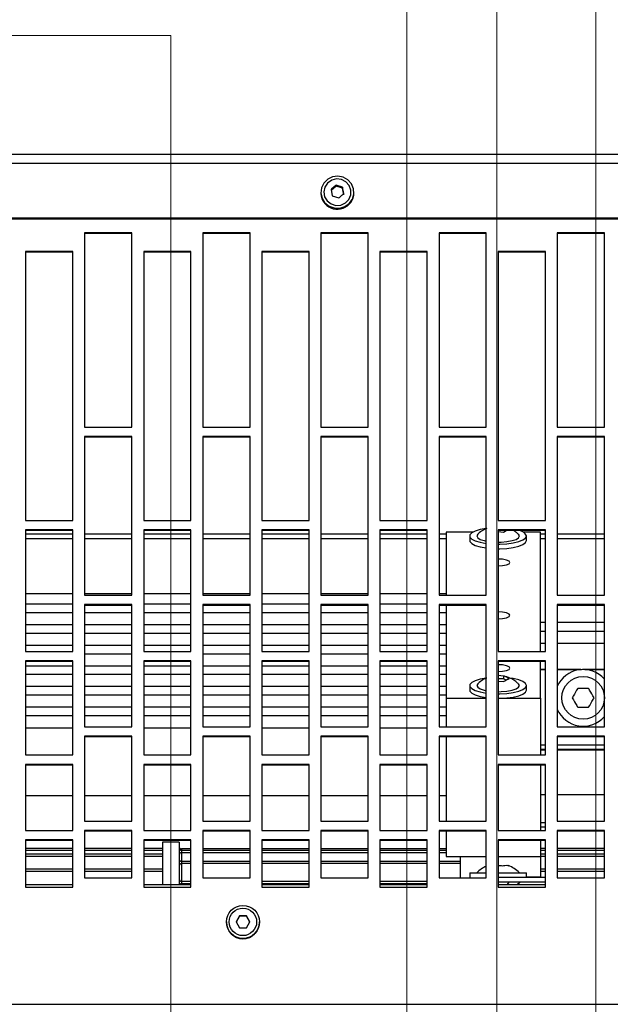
# Model space of a CAD drawing. Header units: millimetres. Extents: x -37728 to 44100, y 631619 to 691915.
# Tile 248 of 256: x 23898 to 24023, y 656957 to 657165. Entities that reach past the tile are written whole.
import ezdxf
from ezdxf import colors
from ezdxf.entities.mleader import LeaderData, LeaderLine
from ezdxf.math import Vec2, Vec3

# ---------------------------------------------------------------- set-up
doc = ezdxf.new("R2010")
doc.units = ezdxf.units.MM
for name, color, linetype in [('_XREF', 7, 'Continuous'), ('Sonniger opisy', 255, 'Continuous'), ('Średnice', 7, 'Continuous')]:
    doc.layers.add(name, color=color, linetype=linetype)
doc.layers.add('I-FURN', color=252, linetype='Continuous', lineweight=5)
doc.layers.add('M-EQPM', color=252, linetype='Continuous', lineweight=5)
doc.styles.add('TABELKA', font='tahoma.ttf', dxfattribs={"width": 0.8})

# ---------------------------------------------------------------- blocks, each defined once
blk = doc.blocks.new('G200E poziom')
at = {"color": 7, "linetype": 'Continuous'}
for p, q in [((24033.737, 12703.151), (23833.537, 12703.151)), ((23859.687, 12701.415), (23859.687, 12701.411)), ((23859.965, 12701.533), (23859.892, 12701.408)), ((23859.892, 12701.412), (23859.965, 12701.287)), ((23859.892, 12701.408), (23859.965, 12701.283)), ((23860.181, 12701.408), (23860.109, 12701.533)), ((23860.109, 12701.287), (23860.181, 12701.412)), ((23860.109, 12701.283), (23860.181, 12701.408)), ((23860.387, 12701.411), (23860.387, 12701.415)), ((23859.965, 12701.283), (23859.965, 12701.287)), ((23859.965, 12701.287), (23860.109, 12701.287)), ((23860.109, 12701.283), (23860.109, 12701.287)), ((23854.637, 12700.676), (23853.637, 12700.676)), ((23853.637, 12700.676), (23853.637, 12699.676)), ((23854.637, 12700.621), (23853.637, 12700.621)), ((23853.637, 12700.571), (23854.637, 12700.571)), ((23854.233, 12700.621), (23854.175, 12700.571)), ((23854.435, 12700.621), (23854.406, 12700.571)), ((23854.637, 12699.676), (23854.637, 12700.676)), ((23857.137, 12700.676), (23856.137, 12700.676)), ((23856.137, 12700.676), (23856.137, 12699.676)), ((23857.137, 12700.621), (23856.137, 12700.621)), ((23856.137, 12700.553), (23857.137, 12700.553)), ((23857.137, 12699.676), (23857.137, 12700.676)), ((23859.637, 12700.676), (23858.637, 12700.676)), ((23858.637, 12700.676), (23858.637, 12699.676)), ((23859.637, 12700.621), (23858.637, 12700.621)), ((23858.637, 12700.553), (23859.637, 12700.553)), ((23859.637, 12699.676), (23859.637, 12700.676)), ((23862.137, 12700.676), (23861.137, 12700.676)), ((23861.137, 12700.676), (23861.137, 12699.676)), ((23862.137, 12700.621), (23861.137, 12700.621)), ((23861.137, 12700.553), (23861.337, 12700.553)), ((23861.337, 12700.553), (23861.337, 12700.603)), ((23861.387, 12699.721), (23861.387, 12700.621)), ((23861.737, 12699.721), (23861.737, 12700.621)), ((23862.137, 12699.676), (23862.137, 12700.676)), ((23864.637, 12700.676), (23863.637, 12700.676)), ((23863.637, 12700.676), (23863.637, 12699.676)), ((23864.637, 12700.621), (23863.637, 12700.621)), ((23864.637, 12699.676), (23864.637, 12700.676)), ((23852.387, 12700.476), (23852.387, 12699.476)), ((23853.387, 12700.476), (23852.387, 12700.476)), ((23853.387, 12699.476), (23853.387, 12700.476)), ((23853.637, 12700.471), (23854.637, 12700.471)), ((23853.737, 12700.465), (23853.737, 12700.471)), ((23853.737, 12700.03), (23853.737, 12700.465)), ((23854.037, 12700.471), (23854.037, 12700.371)), ((23854.408, 12700.371), (23854.037, 12700.371)), ((23854.637, 12700.371), (23854.408, 12700.371)), ((23854.887, 12700.476), (23854.887, 12699.476)), ((23855.887, 12700.476), (23854.887, 12700.476)), ((23855.237, 12700.371), (23854.887, 12700.371)), ((23855.237, 12700.371), (23855.237, 12700.471)), ((23855.437, 12700.03), (23855.437, 12700.465)), ((23855.887, 12699.476), (23855.887, 12700.476)), ((23857.387, 12700.476), (23857.387, 12699.476)), ((23858.387, 12700.476), (23857.387, 12700.476)), ((23858.387, 12699.476), (23858.387, 12700.476)), ((23859.887, 12700.476), (23859.887, 12699.476)), ((23860.887, 12700.476), (23859.887, 12700.476)), ((23860.887, 12699.476), (23860.887, 12700.476)), ((23862.387, 12700.476), (23862.387, 12699.476)), ((23863.387, 12700.476), (23862.387, 12700.476)), ((23863.387, 12699.476), (23863.387, 12700.476)), ((23852.387, 12700.295), (23853.387, 12700.295)), ((23853.637, 12700.295), (23853.737, 12700.295)), ((23854.408, 12700.224), (23854.434, 12700.216)), ((23855.437, 12700.129), (23855.887, 12700.129)), ((23856.137, 12700.129), (23857.137, 12700.129)), ((23857.387, 12700.129), (23858.387, 12700.129)), ((23858.637, 12700.129), (23859.637, 12700.129)), ((23859.887, 12700.129), (23860.887, 12700.129)), ((23861.137, 12700.129), (23861.337, 12700.129)), ((23861.737, 12700.295), (23862.137, 12700.295)), ((23862.387, 12700.295), (23863.387, 12700.295)), ((23863.637, 12700.295), (23864.637, 12700.295)), ((23852.387, 12699.977), (23853.387, 12699.977)), ((23853.637, 12699.977), (23853.737, 12699.977)), ((23854.637, 12700.03), (23853.737, 12700.03)), ((23853.737, 12699.69), (23853.737, 12700.03)), ((23855.737, 12700.03), (23854.887, 12700.03)), ((23855.737, 12699.49), (23855.737, 12700.03)), ((23861.737, 12699.977), (23862.137, 12699.977)), ((23862.387, 12699.977), (23863.387, 12699.977)), ((23863.637, 12699.977), (23864.637, 12699.977)), ((23852.387, 12699.857), (23853.387, 12699.857)), ((23853.637, 12699.857), (23853.737, 12699.857)), ((23855.737, 12699.899), (23855.887, 12699.899)), ((23855.737, 12699.868), (23855.887, 12699.868)), ((23856.137, 12699.899), (23857.137, 12699.899)), ((23856.137, 12699.868), (23857.137, 12699.868)), ((23857.387, 12699.899), (23858.387, 12699.899)), ((23857.387, 12699.868), (23858.387, 12699.868)), ((23858.637, 12699.899), (23859.637, 12699.899)), ((23858.637, 12699.868), (23859.637, 12699.868)), ((23859.887, 12699.899), (23860.887, 12699.899)), ((23859.887, 12699.868), (23860.887, 12699.868)), ((23861.137, 12699.899), (23861.337, 12699.899)), ((23861.137, 12699.868), (23861.337, 12699.868)), ((23861.387, 12699.721), (23861.737, 12699.721)), ((23861.737, 12699.857), (23862.137, 12699.857)), ((23862.387, 12699.857), (23863.387, 12699.857)), ((23863.637, 12699.857), (23864.637, 12699.857)), ((23852.387, 12699.49), (23853.387, 12699.49)), ((23853.637, 12699.69), (23854.637, 12699.69)), ((23853.637, 12699.676), (23854.637, 12699.676)), ((23854.887, 12699.49), (23855.887, 12699.49)), ((23856.137, 12699.69), (23857.137, 12699.69)), ((23856.137, 12699.676), (23857.137, 12699.676)), ((23857.387, 12699.49), (23858.387, 12699.49)), ((23858.637, 12699.69), (23859.637, 12699.69)), ((23858.637, 12699.676), (23859.637, 12699.676)), ((23859.887, 12699.49), (23860.887, 12699.49)), ((23861.137, 12699.69), (23862.137, 12699.69)), ((23861.137, 12699.676), (23862.137, 12699.676)), ((23862.387, 12699.49), (23863.387, 12699.49)), ((23863.637, 12699.69), (23864.637, 12699.69)), ((23863.637, 12699.676), (23864.637, 12699.676)), ((23852.387, 12699.476), (23853.387, 12699.476)), ((23854.637, 12699.476), (23853.637, 12699.476)), ((23853.637, 12699.476), (23853.637, 12698.078)), ((23853.737, 12699.401), (23853.637, 12699.401)), ((23853.737, 12699.305), (23853.637, 12699.305)), ((23853.737, 12698.093), (23853.737, 12699.476)), ((23854.637, 12698.078), (23854.637, 12699.476)), ((23854.887, 12699.476), (23855.887, 12699.476)), ((23857.137, 12699.476), (23856.137, 12699.476)), ((23856.137, 12699.476), (23856.137, 12698.078)), ((23857.137, 12698.078), (23857.137, 12699.476)), ((23857.387, 12699.476), (23858.387, 12699.476)), ((23859.637, 12699.476), (23858.637, 12699.476)), ((23858.637, 12699.476), (23858.637, 12698.078)), ((23859.637, 12698.078), (23859.637, 12699.476)), ((23859.887, 12699.476), (23860.887, 12699.476)), ((23862.137, 12699.476), (23861.137, 12699.476)), ((23861.137, 12699.476), (23861.137, 12698.078)), ((23862.137, 12698.078), (23862.137, 12699.476)), ((23862.387, 12699.476), (23863.387, 12699.476)), ((23864.637, 12699.476), (23863.637, 12699.476)), ((23863.637, 12699.476), (23863.637, 12698.078)), ((23864.637, 12698.078), (23864.637, 12699.476)), ((23852.387, 12699.276), (23852.387, 12697.481)), ((23853.387, 12699.276), (23852.387, 12699.276)), ((23853.387, 12697.481), (23853.387, 12699.276)), ((23854.887, 12699.276), (23854.887, 12697.481)), ((23855.887, 12699.276), (23854.887, 12699.276)), ((23855.737, 12697.495), (23855.737, 12699.276)), ((23855.887, 12697.481), (23855.887, 12699.276)), ((23857.387, 12699.276), (23857.387, 12697.481)), ((23858.387, 12699.276), (23857.387, 12699.276)), ((23858.387, 12697.481), (23858.387, 12699.276)), ((23859.887, 12699.276), (23859.887, 12697.481)), ((23860.887, 12699.276), (23859.887, 12699.276)), ((23860.887, 12697.481), (23860.887, 12699.276)), ((23862.387, 12699.276), (23862.387, 12697.481)), ((23863.387, 12699.276), (23862.387, 12699.276)), ((23863.387, 12697.481), (23863.387, 12699.276)), ((23852.387, 12698.725), (23853.387, 12698.725)), ((23853.637, 12698.725), (23853.737, 12698.725)), ((23855.887, 12698.74), (23855.737, 12698.74)), ((23857.137, 12698.74), (23856.137, 12698.74)), ((23858.387, 12698.74), (23857.387, 12698.74)), ((23859.637, 12698.74), (23858.637, 12698.74)), ((23860.887, 12698.74), (23859.887, 12698.74)), ((23862.137, 12698.74), (23861.137, 12698.74)), ((23863.387, 12698.74), (23862.387, 12698.74)), ((23864.637, 12698.74), (23863.637, 12698.74)), ((23853.637, 12698.093), (23854.637, 12698.093)), ((23853.637, 12698.078), (23854.637, 12698.078)), ((23856.137, 12698.093), (23857.137, 12698.093)), ((23856.137, 12698.078), (23857.137, 12698.078)), ((23858.637, 12698.093), (23859.637, 12698.093)), ((23858.637, 12698.078), (23859.637, 12698.078)), ((23861.137, 12698.093), (23862.137, 12698.093)), ((23861.137, 12698.078), (23862.137, 12698.078)), ((23863.637, 12698.093), (23864.637, 12698.093)), ((23863.637, 12698.078), (23864.637, 12698.078)), ((23854.637, 12697.879), (23853.637, 12697.879)), ((23853.637, 12697.879), (23853.637, 12695.89)), ((23853.737, 12696.681), (23853.737, 12697.879)), ((23854.637, 12695.89), (23854.637, 12697.879)), ((23857.137, 12697.879), (23856.137, 12697.879)), ((23856.137, 12697.879), (23856.137, 12695.89)), ((23857.137, 12695.89), (23857.137, 12697.879)), ((23859.637, 12697.879), (23858.637, 12697.879)), ((23858.637, 12697.879), (23858.637, 12695.89)), ((23859.637, 12695.89), (23859.637, 12697.879)), ((23862.137, 12697.879), (23861.137, 12697.879)), ((23861.137, 12697.879), (23861.137, 12695.89)), ((23862.137, 12695.89), (23862.137, 12697.879)), ((23864.637, 12697.879), (23863.637, 12697.879)), ((23863.637, 12697.879), (23863.637, 12695.89)), ((23864.637, 12695.89), (23864.637, 12697.879)), ((23852.387, 12697.671), (23853.387, 12697.671)), ((23853.637, 12697.671), (23853.737, 12697.671)), ((23852.387, 12697.495), (23853.387, 12697.495)), ((23852.387, 12697.481), (23853.387, 12697.481)), ((23854.887, 12697.495), (23855.887, 12697.495)), ((23854.887, 12697.481), (23855.887, 12697.481)), ((23857.387, 12697.495), (23858.387, 12697.495)), ((23857.387, 12697.481), (23858.387, 12697.481)), ((23859.887, 12697.495), (23860.887, 12697.495)), ((23859.887, 12697.481), (23860.887, 12697.481)), ((23862.387, 12697.495), (23863.387, 12697.495)), ((23862.387, 12697.481), (23863.387, 12697.481)), ((23852.387, 12697.282), (23852.387, 12694.7)), ((23853.387, 12697.282), (23852.387, 12697.282)), ((23853.387, 12694.7), (23853.387, 12697.282)), ((23854.887, 12697.282), (23854.887, 12694.7)), ((23855.887, 12697.282), (23854.887, 12697.282)), ((23855.737, 12696.681), (23855.737, 12697.282)), ((23855.887, 12694.7), (23855.887, 12697.282)), ((23857.137, 12697.304), (23856.137, 12697.304)), ((23857.387, 12697.282), (23857.387, 12694.7)), ((23858.387, 12697.282), (23857.387, 12697.282)), ((23858.387, 12694.7), (23858.387, 12697.282)), ((23859.637, 12697.304), (23858.637, 12697.304)), ((23859.887, 12697.282), (23859.887, 12694.7)), ((23860.887, 12697.282), (23859.887, 12697.282)), ((23860.887, 12694.7), (23860.887, 12697.282)), ((23862.137, 12697.304), (23861.137, 12697.304)), ((23862.387, 12697.282), (23862.387, 12694.7)), ((23863.387, 12697.282), (23862.387, 12697.282)), ((23863.387, 12694.7), (23863.387, 12697.282)), ((23864.637, 12697.304), (23863.637, 12697.304)), ((23855.887, 12697.043), (23855.737, 12697.043)), ((23857.137, 12697.043), (23856.137, 12697.043)), ((23858.387, 12697.043), (23857.387, 12697.043)), ((23859.637, 12697.043), (23858.637, 12697.043)), ((23860.887, 12697.043), (23859.887, 12697.043)), ((23862.137, 12697.043), (23861.137, 12697.043)), ((23863.387, 12697.043), (23862.387, 12697.043)), ((23864.637, 12697.043), (23863.637, 12697.043)), ((23855.737, 12696.869), (23855.887, 12696.869)), ((23856.137, 12696.869), (23857.137, 12696.869)), ((23857.387, 12696.869), (23858.387, 12696.869)), ((23858.637, 12696.869), (23859.637, 12696.869)), ((23859.887, 12696.869), (23860.887, 12696.869)), ((23861.137, 12696.869), (23862.137, 12696.869)), ((23862.387, 12696.869), (23863.387, 12696.869)), ((23863.637, 12696.869), (23864.637, 12696.869)), ((23854.637, 12696.681), (23853.737, 12696.681)), ((23853.737, 12696.681), (23853.737, 12695.905)), ((23855.737, 12696.681), (23854.887, 12696.681)), ((23855.737, 12694.715), (23855.737, 12696.681)), ((23855.887, 12696.608), (23855.737, 12696.608)), ((23857.137, 12696.608), (23856.137, 12696.608)), ((23858.387, 12696.608), (23857.387, 12696.608)), ((23859.637, 12696.608), (23858.637, 12696.608)), ((23860.887, 12696.608), (23859.887, 12696.608)), ((23862.137, 12696.608), (23861.137, 12696.608)), ((23863.387, 12696.608), (23862.387, 12696.608)), ((23864.637, 12696.608), (23863.637, 12696.608)), ((23854.037, 12696.507), (23854.037, 12696.411)), ((23855.237, 12696.411), (23855.237, 12696.507)), ((23855.737, 12696.434), (23855.887, 12696.434)), ((23856.137, 12696.434), (23857.137, 12696.434)), ((23857.387, 12696.434), (23858.387, 12696.434)), ((23858.637, 12696.434), (23859.637, 12696.434)), ((23859.887, 12696.434), (23860.887, 12696.434)), ((23861.137, 12696.434), (23862.137, 12696.434)), ((23862.387, 12696.434), (23863.387, 12696.434)), ((23863.637, 12696.434), (23864.637, 12696.434)), ((23854.465, 12696.295), (23854.521, 12696.267)), ((23854.637, 12696.316), (23854.521, 12696.328)), ((23854.521, 12696.267), (23854.637, 12696.267)), ((23854.521, 12696.212), (23854.521, 12696.267)), ((23854.521, 12696.212), (23854.637, 12696.2)), ((23855.887, 12696.173), (23855.737, 12696.173)), ((23857.137, 12696.173), (23856.137, 12696.173)), ((23858.387, 12696.173), (23857.387, 12696.173)), ((23859.637, 12696.173), (23858.637, 12696.173)), ((23860.887, 12696.173), (23859.887, 12696.173)), ((23862.137, 12696.173), (23861.137, 12696.173)), ((23863.387, 12696.173), (23862.387, 12696.173)), ((23864.637, 12696.173), (23863.637, 12696.173)), ((23852.794, 12696.073), (23852.387, 12696.073)), ((23852.801, 12696.072), (23852.387, 12696.072)), ((23853.387, 12696.072), (23852.873, 12696.072)), ((23853.387, 12696.073), (23852.88, 12696.073)), ((23853.737, 12696.073), (23853.637, 12696.073)), ((23853.737, 12696.072), (23853.637, 12696.072)), ((23855.737, 12695.999), (23855.887, 12695.999)), ((23856.137, 12695.999), (23857.137, 12695.999)), ((23857.387, 12695.999), (23858.387, 12695.999)), ((23858.637, 12695.999), (23859.637, 12695.999)), ((23859.887, 12695.999), (23860.887, 12695.999)), ((23861.137, 12695.999), (23862.137, 12695.999)), ((23862.387, 12695.999), (23863.387, 12695.999)), ((23863.637, 12695.999), (23864.637, 12695.999)), ((23853.637, 12695.905), (23854.637, 12695.905)), ((23853.637, 12695.89), (23854.637, 12695.89)), ((23856.137, 12695.905), (23857.137, 12695.905)), ((23856.137, 12695.89), (23857.137, 12695.89)), ((23858.637, 12695.905), (23859.637, 12695.905)), ((23858.637, 12695.89), (23859.637, 12695.89)), ((23861.137, 12695.905), (23862.137, 12695.905)), ((23861.137, 12695.89), (23862.137, 12695.89)), ((23863.637, 12695.905), (23864.637, 12695.905)), ((23863.637, 12695.89), (23864.637, 12695.89)), ((23854.637, 12695.692), (23853.637, 12695.692)), ((23853.637, 12695.692), (23853.637, 12693.118)), ((23853.737, 12695.692), (23853.737, 12693.17)), ((23854.637, 12693.118), (23854.637, 12695.692)), ((23855.887, 12695.737), (23855.737, 12695.737)), ((23855.737, 12695.563), (23855.887, 12695.563)), ((23857.137, 12695.692), (23856.137, 12695.692)), ((23856.137, 12695.692), (23856.137, 12693.118)), ((23856.137, 12695.563), (23857.137, 12695.563)), ((23857.137, 12693.118), (23857.137, 12695.692)), ((23858.387, 12695.737), (23857.387, 12695.737)), ((23857.387, 12695.563), (23858.387, 12695.563)), ((23859.637, 12695.692), (23858.637, 12695.692)), ((23858.637, 12695.692), (23858.637, 12693.118)), ((23858.637, 12695.563), (23859.637, 12695.563)), ((23859.637, 12693.118), (23859.637, 12695.692)), ((23860.887, 12695.737), (23859.887, 12695.737)), ((23859.887, 12695.563), (23860.887, 12695.563)), ((23862.137, 12695.692), (23861.137, 12695.692)), ((23861.137, 12695.692), (23861.137, 12693.118)), ((23861.137, 12695.563), (23862.137, 12695.563)), ((23862.137, 12693.118), (23862.137, 12695.692)), ((23863.387, 12695.737), (23862.387, 12695.737)), ((23862.387, 12695.563), (23863.387, 12695.563)), ((23864.637, 12695.692), (23863.637, 12695.692)), ((23863.637, 12695.692), (23863.637, 12693.118)), ((23863.637, 12695.563), (23864.637, 12695.563)), ((23864.637, 12693.118), (23864.637, 12695.692)), ((23852.387, 12695.271), (23853.387, 12695.271)), ((23853.637, 12695.271), (23853.737, 12695.271)), ((23855.887, 12695.302), (23855.737, 12695.302)), ((23855.737, 12695.128), (23855.887, 12695.128)), ((23857.137, 12695.302), (23856.137, 12695.302)), ((23856.137, 12695.128), (23857.137, 12695.128)), ((23858.387, 12695.302), (23857.387, 12695.302)), ((23857.387, 12695.128), (23858.387, 12695.128)), ((23859.637, 12695.302), (23858.637, 12695.302)), ((23858.637, 12695.128), (23859.637, 12695.128)), ((23860.887, 12695.302), (23859.887, 12695.302)), ((23859.887, 12695.128), (23860.887, 12695.128)), ((23862.137, 12695.302), (23861.137, 12695.302)), ((23861.137, 12695.128), (23862.137, 12695.128)), ((23863.387, 12695.302), (23862.387, 12695.302)), ((23862.387, 12695.128), (23863.387, 12695.128)), ((23864.637, 12695.302), (23863.637, 12695.302)), ((23863.637, 12695.128), (23864.637, 12695.128)), ((23852.387, 12694.715), (23853.387, 12694.715)), ((23852.387, 12694.7), (23853.387, 12694.7)), ((23854.887, 12694.715), (23855.887, 12694.715)), ((23854.887, 12694.7), (23855.887, 12694.7)), ((23855.887, 12694.867), (23855.737, 12694.867)), ((23857.137, 12694.867), (23856.137, 12694.867)), ((23858.387, 12694.867), (23857.387, 12694.867)), ((23857.387, 12694.715), (23858.387, 12694.715)), ((23857.387, 12694.7), (23858.387, 12694.7)), ((23859.637, 12694.867), (23858.637, 12694.867)), ((23860.887, 12694.867), (23859.887, 12694.867)), ((23859.887, 12694.715), (23860.887, 12694.715)), ((23859.887, 12694.7), (23860.887, 12694.7)), ((23862.137, 12694.867), (23861.137, 12694.867)), ((23863.387, 12694.867), (23862.387, 12694.867)), ((23862.387, 12694.715), (23863.387, 12694.715)), ((23862.387, 12694.7), (23863.387, 12694.7)), ((23864.637, 12694.867), (23863.637, 12694.867)), ((23852.387, 12694.502), (23852.387, 12691.147)), ((23853.387, 12694.502), (23852.387, 12694.502)), ((23853.387, 12691.147), (23853.387, 12694.502)), ((23854.887, 12694.502), (23854.887, 12691.147)), ((23855.887, 12694.502), (23854.887, 12694.502)), ((23855.737, 12693.17), (23855.737, 12694.502)), ((23855.887, 12691.147), (23855.887, 12694.502)), ((23856.137, 12694.693), (23857.137, 12694.693)), ((23857.387, 12694.502), (23857.387, 12691.147)), ((23858.387, 12694.502), (23857.387, 12694.502)), ((23858.387, 12691.147), (23858.387, 12694.502)), ((23858.637, 12694.693), (23859.637, 12694.693)), ((23859.887, 12694.502), (23859.887, 12691.147)), ((23860.887, 12694.502), (23859.887, 12694.502)), ((23860.887, 12691.147), (23860.887, 12694.502)), ((23861.137, 12694.693), (23862.137, 12694.693)), ((23862.387, 12694.502), (23862.387, 12691.147)), ((23863.387, 12694.502), (23862.387, 12694.502)), ((23863.387, 12691.147), (23863.387, 12694.502)), ((23863.637, 12694.693), (23864.637, 12694.693)), ((23855.887, 12694.461), (23855.737, 12694.461)), ((23857.137, 12694.461), (23856.137, 12694.461)), ((23858.387, 12694.461), (23857.387, 12694.461)), ((23859.637, 12694.461), (23858.637, 12694.461)), ((23860.887, 12694.461), (23859.887, 12694.461)), ((23862.137, 12694.461), (23861.137, 12694.461)), ((23863.387, 12694.461), (23862.387, 12694.461)), ((23864.637, 12694.461), (23863.637, 12694.461)), ((23854.037, 12693.344), (23854.037, 12693.248)), ((23855.237, 12693.248), (23855.237, 12693.344)), ((23853.637, 12693.132), (23854.637, 12693.132)), ((23853.637, 12693.118), (23854.637, 12693.118)), ((23853.737, 12693.17), (23854.101, 12693.17)), ((23854.521, 12693.165), (23854.465, 12693.132)), ((23854.637, 12693.153), (23854.521, 12693.165)), ((23855.173, 12693.17), (23855.737, 12693.17)), ((23856.137, 12693.132), (23857.137, 12693.132)), ((23856.137, 12693.118), (23857.137, 12693.118)), ((23858.637, 12693.132), (23859.637, 12693.132)), ((23858.637, 12693.118), (23859.637, 12693.118)), ((23861.137, 12693.132), (23862.137, 12693.132)), ((23861.137, 12693.118), (23862.137, 12693.118)), ((23863.637, 12693.132), (23864.637, 12693.132)), ((23863.637, 12693.118), (23864.637, 12693.118)), ((23853.637, 12692.921), (23853.637, 12687.228)), ((23854.637, 12692.921), (23853.637, 12692.921)), ((23854.637, 12687.228), (23854.637, 12692.921)), ((23856.137, 12692.921), (23856.137, 12687.228)), ((23857.137, 12692.921), (23856.137, 12692.921)), ((23857.137, 12687.228), (23857.137, 12692.921)), ((23858.637, 12692.921), (23858.637, 12687.228)), ((23859.637, 12692.921), (23858.637, 12692.921)), ((23859.637, 12687.228), (23859.637, 12692.921)), ((23861.137, 12692.921), (23861.137, 12687.228)), ((23862.137, 12692.921), (23861.137, 12692.921)), ((23862.137, 12687.228), (23862.137, 12692.921)), ((23863.637, 12692.921), (23863.637, 12687.228)), ((23864.637, 12692.921), (23863.637, 12692.921)), ((23864.637, 12687.228), (23864.637, 12692.921)), ((23852.387, 12691.161), (23853.387, 12691.161)), ((23854.887, 12691.161), (23855.887, 12691.161)), ((23857.387, 12691.161), (23858.387, 12691.161)), ((23859.887, 12691.161), (23860.887, 12691.161)), ((23862.387, 12691.161), (23863.387, 12691.161)), ((23852.387, 12691.147), (23853.387, 12691.147)), ((23852.387, 12690.95), (23852.387, 12686.837)), ((23853.387, 12690.95), (23852.387, 12690.95)), ((23853.387, 12686.837), (23853.387, 12690.95)), ((23854.887, 12691.147), (23855.887, 12691.147)), ((23854.887, 12690.95), (23854.887, 12686.837)), ((23855.887, 12690.95), (23854.887, 12690.95)), ((23855.887, 12686.837), (23855.887, 12690.95)), ((23857.387, 12691.147), (23858.387, 12691.147)), ((23857.387, 12690.95), (23857.387, 12686.837)), ((23858.387, 12690.95), (23857.387, 12690.95)), ((23858.387, 12686.837), (23858.387, 12690.95)), ((23859.887, 12691.147), (23860.887, 12691.147)), ((23859.887, 12690.95), (23859.887, 12686.837)), ((23860.887, 12690.95), (23859.887, 12690.95)), ((23860.887, 12686.837), (23860.887, 12690.95)), ((23862.387, 12691.147), (23863.387, 12691.147)), ((23862.387, 12690.95), (23862.387, 12686.837)), ((23863.387, 12690.95), (23862.387, 12690.95)), ((23863.387, 12686.837), (23863.387, 12690.95)), ((23853.637, 12687.242), (23854.637, 12687.242)), ((23853.637, 12687.228), (23854.637, 12687.228)), ((23856.137, 12687.242), (23857.137, 12687.242)), ((23856.137, 12687.228), (23857.137, 12687.228)), ((23858.637, 12687.242), (23859.637, 12687.242)), ((23858.637, 12687.228), (23859.637, 12687.228)), ((23861.137, 12687.242), (23862.137, 12687.242)), ((23861.137, 12687.228), (23862.137, 12687.228)), ((23863.637, 12687.242), (23864.637, 12687.242)), ((23863.637, 12687.228), (23864.637, 12687.228)), ((23852.387, 12686.852), (23853.387, 12686.852)), ((23852.387, 12686.837), (23853.387, 12686.837)), ((23854.887, 12686.852), (23855.887, 12686.852)), ((23854.887, 12686.837), (23855.887, 12686.837)), ((23857.387, 12686.852), (23858.387, 12686.852)), ((23857.387, 12686.837), (23858.387, 12686.837)), ((23859.887, 12686.852), (23860.887, 12686.852)), ((23859.887, 12686.837), (23860.887, 12686.837)), ((23862.387, 12686.852), (23863.387, 12686.852)), ((23862.387, 12686.837), (23863.387, 12686.837)), ((23833.537, 12686.551), (24033.737, 12686.551)), ((23833.537, 12686.527), (24033.737, 12686.527)), ((23857.687, 12685.996), (23857.687, 12685.977)), ((23857.9, 12686.03), (23857.928, 12685.893)), ((23857.9, 12686.008), (23857.928, 12685.871)), ((23858.146, 12686.054), (23858.009, 12686.099)), ((23858.173, 12685.917), (23858.146, 12686.054)), ((23858.387, 12685.977), (23858.387, 12685.996)), ((23857.928, 12685.871), (23857.928, 12685.893)), ((23857.928, 12685.893), (23858.064, 12685.848)), ((23857.928, 12685.871), (23858.064, 12685.825)), ((23858.064, 12685.848), (23858.173, 12685.939)), ((23858.064, 12685.825), (23858.064, 12685.848)), ((23833.537, 12685.371), (24033.737, 12685.371)), ((23833.537, 12685.181), (24033.737, 12685.181))]:
    blk.add_line(p, q, dxfattribs=at)
at = {"color": 8, "linetype": 'Continuous'}
for p, q in [((23856.137, 12700.603), (23857.137, 12700.603)), ((23858.637, 12700.603), (23859.637, 12700.603)), ((23861.137, 12700.603), (23861.337, 12700.603)), ((23861.337, 12700.603), (23861.337, 12700.621)), ((23861.337, 12700.178), (23861.337, 12700.553)), ((23852.387, 12700.345), (23853.387, 12700.345)), ((23853.637, 12700.345), (23853.737, 12700.345)), ((23853.737, 12700.465), (23854.037, 12700.465)), ((23861.737, 12700.345), (23862.137, 12700.345)), ((23862.387, 12700.345), (23863.387, 12700.345)), ((23863.637, 12700.345), (23864.637, 12700.345)), ((23855.437, 12700.178), (23855.887, 12700.178)), ((23856.137, 12700.178), (23857.137, 12700.178)), ((23857.387, 12700.178), (23858.387, 12700.178)), ((23858.637, 12700.178), (23859.637, 12700.178)), ((23859.887, 12700.178), (23860.887, 12700.178)), ((23861.137, 12700.178), (23861.337, 12700.178)), ((23861.337, 12700.129), (23861.337, 12700.178)), ((23861.337, 12699.946), (23861.337, 12700.129)), ((23852.387, 12700.025), (23853.387, 12700.025)), ((23852.387, 12699.903), (23853.387, 12699.903)), ((23853.637, 12700.025), (23853.737, 12700.025)), ((23853.637, 12699.903), (23853.737, 12699.903)), ((23855.737, 12699.946), (23855.887, 12699.946)), ((23856.137, 12699.946), (23857.137, 12699.946)), ((23857.387, 12699.946), (23858.387, 12699.946)), ((23858.637, 12699.946), (23859.637, 12699.946)), ((23859.887, 12699.946), (23860.887, 12699.946)), ((23861.137, 12699.946), (23861.337, 12699.946)), ((23861.337, 12699.899), (23861.337, 12699.946)), ((23861.737, 12700.025), (23862.137, 12700.025)), ((23861.737, 12699.903), (23862.137, 12699.903)), ((23862.387, 12700.025), (23863.387, 12700.025)), ((23862.387, 12699.903), (23863.387, 12699.903)), ((23863.637, 12700.025), (23864.637, 12700.025)), ((23863.637, 12699.903), (23864.637, 12699.903)), ((23861.337, 12699.868), (23861.337, 12699.899)), ((23852.387, 12697.779), (23853.387, 12697.779)), ((23852.387, 12697.764), (23853.387, 12697.764)), ((23853.637, 12697.779), (23853.737, 12697.779)), ((23853.637, 12697.764), (23853.737, 12697.764)), ((23852.387, 12696.073), (23852.785, 12696.073)), ((23852.888, 12696.073), (23853.387, 12696.073)), ((23853.637, 12696.073), (23853.737, 12696.073)), ((23852.387, 12695.521), (23853.387, 12695.521)), ((23853.637, 12695.521), (23853.737, 12695.521)), ((23852.387, 12695.08), (23853.387, 12695.08)), ((23853.637, 12695.08), (23853.737, 12695.08)), ((23852.387, 12693.306), (23853.387, 12693.306)), ((23853.637, 12693.306), (23853.737, 12693.306)), ((23855.737, 12693.306), (23855.887, 12693.306)), ((23856.137, 12693.306), (23857.137, 12693.306)), ((23857.387, 12693.306), (23858.387, 12693.306)), ((23858.637, 12693.306), (23859.637, 12693.306)), ((23859.887, 12693.306), (23860.887, 12693.306)), ((23861.137, 12693.306), (23862.137, 12693.306)), ((23862.387, 12693.306), (23863.387, 12693.306)), ((23863.637, 12693.306), (23864.637, 12693.306)), ((23852.387, 12693.212), (23853.387, 12693.212)), ((23853.637, 12693.212), (23853.737, 12693.212)), ((23855.737, 12693.212), (23855.887, 12693.212)), ((23856.137, 12693.212), (23857.137, 12693.212)), ((23857.387, 12693.212), (23858.387, 12693.212)), ((23858.637, 12693.212), (23859.637, 12693.212)), ((23859.887, 12693.212), (23860.887, 12693.212)), ((23861.137, 12693.212), (23862.137, 12693.212)), ((23862.387, 12693.212), (23863.387, 12693.212)), ((23863.637, 12693.212), (23864.637, 12693.212))]:
    blk.add_line(p, q, dxfattribs=at)
at = {"color": 7, "linetype": 'Continuous'}
for points in [[(23854.637, 12696.681), (23854.599, 12696.681), (23854.451, 12696.673), (23854.315, 12696.654), (23854.199, 12696.626), (23854.111, 12696.591), (23854.056, 12696.55), (23854.037, 12696.507)], [(23854.637, 12696.585), (23854.599, 12696.585), (23854.451, 12696.577), (23854.315, 12696.558), (23854.199, 12696.53), (23854.111, 12696.495), (23854.056, 12696.455), (23854.037, 12696.411)], [(23855.237, 12696.507), (23855.232, 12696.529), (23855.195, 12696.571), (23855.122, 12696.609), (23855.019, 12696.641), (23854.892, 12696.664), (23854.887, 12696.665)], [(23854.037, 12696.411), (23854.056, 12696.368), (23854.111, 12696.327), (23854.199, 12696.292), (23854.315, 12696.264), (23854.387, 12696.253)], [(23854.637, 12696.542), (23854.573, 12696.54), (23854.45, 12696.53), (23854.342, 12696.51), (23854.258, 12696.482), (23854.205, 12696.448), (23854.187, 12696.411)], [(23854.187, 12696.411), (23854.205, 12696.374), (23854.208, 12696.371)], [(23854.876, 12696.252), (23854.892, 12696.254), (23855.019, 12696.277), (23855.122, 12696.309), (23855.195, 12696.347), (23855.232, 12696.389), (23855.232, 12696.433), (23855.195, 12696.475), (23855.122, 12696.514), (23855.019, 12696.545), (23854.892, 12696.569), (23854.887, 12696.57)], [(23855.066, 12696.372), (23855.069, 12696.374), (23855.087, 12696.411), (23855.069, 12696.448), (23855.015, 12696.482), (23854.931, 12696.51), (23854.887, 12696.52)], [(23854.637, 12696.115), (23854.541, 12696.11), (23854.46, 12696.094), (23854.406, 12696.07), (23854.387, 12696.043), (23854.406, 12696.015), (23854.46, 12695.991), (23854.541, 12695.976), (23854.637, 12695.97), (23854.637, 12695.97)], [(23854.637, 12694.998), (23854.541, 12694.992), (23854.46, 12694.977), (23854.406, 12694.953), (23854.387, 12694.925), (23854.406, 12694.898), (23854.46, 12694.874), (23854.541, 12694.858), (23854.637, 12694.853), (23854.637, 12694.853)], [(23854.637, 12693.881), (23854.541, 12693.875), (23854.46, 12693.86), (23854.406, 12693.836), (23854.387, 12693.808), (23854.406, 12693.781), (23854.46, 12693.757), (23854.541, 12693.741), (23854.637, 12693.736), (23854.637, 12693.736)], [(23854.637, 12693.518), (23854.599, 12693.518), (23854.451, 12693.51), (23854.315, 12693.491), (23854.199, 12693.463), (23854.111, 12693.428), (23854.056, 12693.387), (23854.037, 12693.344)], [(23855.237, 12693.344), (23855.232, 12693.366), (23855.195, 12693.408), (23855.122, 12693.446), (23855.019, 12693.478), (23854.892, 12693.502), (23854.887, 12693.502)], [(23854.637, 12693.422), (23854.599, 12693.422), (23854.451, 12693.414), (23854.315, 12693.395), (23854.199, 12693.367), (23854.111, 12693.332), (23854.056, 12693.292), (23854.037, 12693.248)], [(23854.637, 12693.379), (23854.573, 12693.378), (23854.45, 12693.367), (23854.342, 12693.347), (23854.258, 12693.319), (23854.205, 12693.285), (23854.187, 12693.248)], [(23854.187, 12693.248), (23854.205, 12693.212), (23854.208, 12693.208)], [(23854.876, 12693.089), (23854.892, 12693.091), (23855.019, 12693.114), (23855.122, 12693.146), (23855.195, 12693.184), (23855.232, 12693.226), (23855.232, 12693.27), (23855.195, 12693.312), (23855.122, 12693.351), (23855.019, 12693.382), (23854.892, 12693.406), (23854.887, 12693.407)], [(23855.066, 12693.209), (23855.069, 12693.212), (23855.087, 12693.248), (23855.069, 12693.285), (23855.015, 12693.319), (23854.931, 12693.347), (23854.887, 12693.357)], [(23858.301, 12686.199), (23858.212, 12686.27), (23858.105, 12686.309), (23857.989, 12686.312), (23857.879, 12686.279), (23857.786, 12686.214), (23857.721, 12686.122), (23857.689, 12686.015), (23857.695, 12685.904), (23857.738, 12685.8), (23857.814, 12685.716), (23857.913, 12685.66), (23858.026, 12685.639), (23858.14, 12685.654), (23858.243, 12685.704), (23858.324, 12685.783), (23858.373, 12685.884), (23858.386, 12685.995), (23858.361, 12686.104), (23858.301, 12686.199)], [(23858.256, 12686.161), (23858.172, 12686.225), (23858.071, 12686.256), (23857.964, 12686.249), (23857.868, 12686.205), (23857.794, 12686.131), (23857.753, 12686.035), (23857.75, 12685.932), (23857.786, 12685.835), (23857.856, 12685.758), (23857.95, 12685.709), (23858.056, 12685.697), (23858.159, 12685.723), (23858.246, 12685.783), (23858.304, 12685.869), (23858.327, 12685.97), (23858.31, 12686.072), (23858.256, 12686.161)]]:
    blk.add_lwpolyline(points, dxfattribs=at)
for centre, radius in [((23860.036, 12701.411), 0.35), ((23860.037, 12701.411), 0.29), ((23852.837, 12696.671), 0.45)]:
    blk.add_circle(centre, radius, dxfattribs=at)
for centre, radius, start, end in [((23860.037, 12701.415), 0.35, 0.0524, 179.9476), ((23861.337, 12700.503), 0.05, 359.9954, 90.0008), ((23854.67, 12700.851), 0.681, 224.8374, 248.4843), ((23854.604, 12700.851), 0.681, 294.5426, 315.1626), ((23861.338, 12700.227), 0.0491, 268.9374, 358.9017), ((23861.337, 12700.079), 0.05, 0, 90), ((23861.339, 12699.994), 0.0478, 267.2426, 356.9544), ((23861.337, 12699.849), 0.05, 0, 90), ((23861.337, 12699.818), 0.05, 0, 90), ((23852.837, 12696.671), 0.6, 23.5565, 138.5904), ((23852.837, 12696.671), 0.6, 221.4096, 336.4435), ((23854.209, 12693.316), 0.185, 201.6221, 263.7565), ((23858.038, 12685.987), 0.351, 41.3443, 178.3257), ((23858.056, 12685.997), 0.331, 0.0742, 42.1107)]:
    blk.add_arc(centre, radius, start, end, dxfattribs=at)
at = {"color": 8, "linetype": 'Continuous'}
blk.add_arc((23861.337, 12700.653), 0.0501, 269.9731, 320.4974, dxfattribs=at)
at = {"color": 7, "linetype": 'Continuous'}
for points in [[(23860.109, 12701.533), (23860.085, 12701.532), (23860.037, 12701.532), (23859.989, 12701.532), (23859.965, 12701.533)], [(23859.965, 12701.283), (23859.989, 12701.283), (23860.037, 12701.283), (23860.085, 12701.283), (23860.109, 12701.283)]]:
    blk.add_open_spline(points, degree=3, dxfattribs=at)
for points, knots in [([(23854.549, 12700.224), (23854.51, 12700.216), (23854.463, 12700.206), (23854.417, 12700.221), (23854.408, 12700.224)], [0, 0, 0, 0, 0.813207, 1, 1, 1, 1]), ([(23854.637, 12700.218), (23854.621, 12700.217), (23854.592, 12700.214), (23854.563, 12700.22), (23854.549, 12700.224)], [0, 0, 0, 0, 0.51703, 1, 1, 1, 1]), ([(23852.721, 12696.871), (23852.69, 12696.817), (23852.651, 12696.749), (23852.613, 12696.684), (23852.606, 12696.671)], [0, 0, 0, 0, 0.813206, 1, 1, 1, 1]), ([(23852.952, 12696.871), (23852.914, 12696.871), (23852.837, 12696.871), (23852.76, 12696.871), (23852.721, 12696.871)], [0, 0, 0, 0, 0.500013, 1, 1, 1, 1]), ([(23853.068, 12696.671), (23853.036, 12696.726), (23852.997, 12696.793), (23852.959, 12696.859), (23852.952, 12696.871)], [0, 0, 0, 0, 0.813205, 1, 1, 1, 1]), ([(23852.606, 12696.671), (23852.637, 12696.617), (23852.676, 12696.549), (23852.714, 12696.484), (23852.721, 12696.471)], [0, 0, 0, 0, 0.813206, 1, 1, 1, 1]), ([(23852.952, 12696.471), (23852.984, 12696.526), (23853.023, 12696.593), (23853.061, 12696.659), (23853.068, 12696.671)], [0, 0, 0, 0, 0.813205, 1, 1, 1, 1]), ([(23852.721, 12696.471), (23852.76, 12696.471), (23852.837, 12696.471), (23852.914, 12696.471), (23852.952, 12696.471)], [0, 0, 0, 0, 0.499987, 1, 1, 1, 1]), ([(23854.213, 12696.37), (23854.229, 12696.355), (23854.27, 12696.317), (23854.345, 12696.272), (23854.427, 12696.235), (23854.48, 12696.222), (23854.502, 12696.216)], [0, 0, 0, 0, 0.194939, 0.504138, 0.79169, 1, 1, 1, 1]), ([(23854.887, 12696.257), (23854.904, 12696.264), (23854.957, 12696.286), (23855.017, 12696.326), (23855.054, 12696.363), (23855.063, 12696.372)], [0, 0, 0, 0, 0.257289, 0.81786, 1, 1, 1, 1]), ([(23854.521, 12696.328), (23854.49, 12696.305), (23854.451, 12696.276), (23854.413, 12696.271), (23854.406, 12696.27)], [0, 0, 0, 0, 0.813204, 1, 1, 1, 1]), ([(23854.406, 12696.27), (23854.437, 12696.247), (23854.476, 12696.218), (23854.514, 12696.213), (23854.521, 12696.212)], [0, 0, 0, 0, 0.813209, 1, 1, 1, 1]), ([(23854.213, 12693.207), (23854.229, 12693.192), (23854.259, 12693.163), (23854.295, 12693.143), (23854.312, 12693.132)], [0, 0, 0, 0, 0.518516, 1, 1, 1, 1]), ([(23854.875, 12693.089), (23854.896, 12693.098), (23854.953, 12693.121), (23855.017, 12693.163), (23855.054, 12693.2), (23855.063, 12693.209)], [0, 0, 0, 0, 0.299199, 0.82814, 1, 1, 1, 1]), ([(23858.009, 12686.099), (23857.991, 12686.084), (23857.955, 12686.052), (23857.918, 12686.023), (23857.9, 12686.008)], [0, 0, 0, 0, 0.500001, 1, 1, 1, 1]), ([(23858.064, 12685.825), (23858.082, 12685.84), (23858.119, 12685.869), (23858.155, 12685.901), (23858.173, 12685.917)], [0, 0, 0, 0, 0.499997, 1, 1, 1, 1])]:
    blk.add_open_spline(points, degree=3, knots=knots, dxfattribs=at)
blk = doc.blocks.new('A$Cb58f729f')
at = {"layer": 'Sonniger opisy', "color": 0, "transparency": 33554687}
blk.add_blockref('G200E poziom', (-24049.891, -12688.774), dxfattribs=at)
blk = doc.blocks.new('HVAC_Air-Curtains_Tecnosystemi_Air-For3-Wall - 1000-V1-__-00_00 Przyziemie PB')
at = {"layer": 'M-EQPM', "color": 252}
for p, q in [((63966.353, 65720.239), (63966.353, 65677.353)), ((63964.253, 65720.043), (63964.253, 65677.353))]:
    blk.add_line(p, q, dxfattribs=at)
blk = doc.blocks.new('Wycieraczka wew1 - Wycieraczka wew 2-9214828-__-00_00 Przyziemie PB')
at = {"layer": 'I-FURN', "color": 252}
for p, q in [((75, -75), (75, -15)), ((75, -15), (75, -75)), ((-70, -20), (70, -20)), ((70, -20), (70, -70))]:
    blk.add_line(p, q, dxfattribs=at)
blk = doc.blocks.new('A$C4e31ac75')
at = {"layer": 'I-FURN'}
blk.add_blockref('Wycieraczka wew1 - Wycieraczka wew 2-9214828-__-00_00 Przyziemie PB', (-597.95, 208.073), dxfattribs=at)
at = {"layer": 'M-EQPM'}
blk.add_blockref('HVAC_Air-Curtains_Tecnosystemi_Air-For3-Wall - 1000-V1-__-00_00 Przyziemie PB', (-64485.303, -65527.612), dxfattribs=at)

msp = doc.modelspace()

# ---------------------------------------------------------------- block references
at = {"layer": '_XREF', "xscale": 10, "yscale": 10, "zscale": 10}
msp.add_blockref('A$C4e31ac75', (29209.47, 655281.12), dxfattribs=at)

# ---------------------------------------------------------------- next in the draw order: block references
at = {"xscale": 10, "yscale": 10, "zscale": 10, "rotation": 180}
msp.add_blockref('A$Cb58f729f', (22046.71, 657100.76), dxfattribs=at)

# ---------------------------------------------------------------- next in the draw order: leaders
at = {"layer": 'Średnice', "color": 0}
ml = msp.add_multileader_mtext('Standard', dxfattribs=at)
ml.set_content('KURTYNA \\PZasilanie: 230V/50Hz\\PMoc: 0,3kW\\PWaga: 25 kg', style='TABELKA')
ml.set_leader_properties(color=256)
ml.build(insert=Vec2(0, 0))
ml.multileader.update_dxf_attribs({"has_dogleg": 0, "text_left_attachment_type": 6, "text_right_attachment_type": 6, "dogleg_length": 9.92, "arrow_head_size": 82.68})
ctx = ml.context
ctx.base_point, ctx.char_height, ctx.arrow_head_size, ctx.landing_gap_size, ctx.plane_origin = Vec3(23678.6, 658496.52), 99.2126, 82.68, 33.07, Vec3(25690.43, 647925.9)
ctx.left_attachment, ctx.right_attachment = 6, 6
notes = []
notes.append((ctx, [(0, (1, 1, 0), (23668.68, 658496.52), (1, 0), 9.92, [(0, [(23014.06, 657014.05)], 0, [])])]))
ctx.mtext.insert, ctx.mtext.rotation, ctx.mtext.width, ctx.mtext.defined_height, ctx.mtext.flow_direction = Vec3(23711.67, 658623.92), 6.283185, 19315.0898, 367.95, 5
for ctx, leaders in notes:
    for number, flags, end, landing, length, lines in leaders:
        leader = LeaderData()
        leader.index, (leader.has_last_leader_line, leader.has_dogleg_vector, leader.attachment_direction) = number, flags
        leader.last_leader_point, leader.dogleg_vector, leader.dogleg_length = Vec3(end), Vec3(landing), length
        for number, points, colour, breaks in lines:
            line = LeaderLine()
            line.index, line.vertices, line.color, line.breaks = number, Vec3.list(points), colors.encode_raw_color(colour), breaks
            leader.lines.append(line)
        ctx.leaders.append(leader)

doc.saveas('drawing.dxf')
